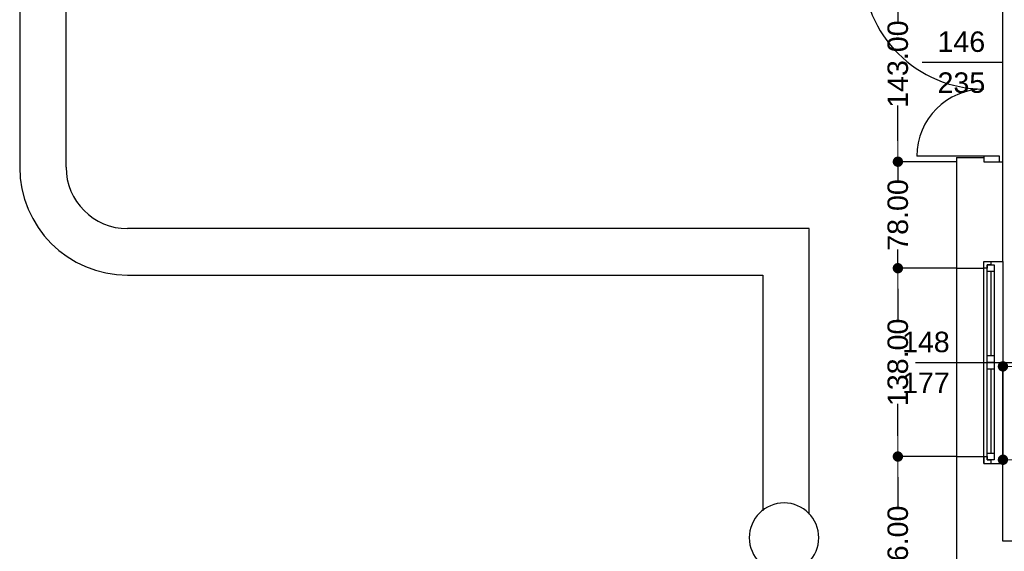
# Model space of a CAD drawing. Header units: millimetres. Extents: x -166872 to -65719, y 14266 to 44345.
# Tile 3 of 65: x -145708 to -138488, y 24395 to 28290. Entities that reach past the tile are written whole.
import ezdxf

# ---------------------------------------------------------------- set-up
doc = ezdxf.new("R2010")
doc.units = ezdxf.units.MM
doc.header["$MEASUREMENT"] = 0
doc.linetypes.add('Wipeout_Contour', pattern=[1000, 0, -1000])
for name, color, linetype in [('Drzwi', 7, 'Continuous'), ('Obiekt', 7, 'Continuous'), ('Okno', 7, 'Continuous'), ('Słup', 7, 'Continuous'), ('Wymiary', 63, 'Continuous'), ('Ściana', 7, 'Continuous')]:
    doc.layers.add(name, color=color, linetype=linetype)
doc.styles.add('Arial', font='txt')
doc.dimstyles.new('GENERATED_STYLE__1', dxfattribs={"dimtxt": 150, "dimasz": 152, "dimexe": 0.18, "dimexo": 0, "dimgap": 0.09, "dimtad": 1, "dimtih": 1, "dimtoh": 1, "dimlfac": 0.1, "dimzin": 0, "dimdsep": 46, "dimtxsty": 'Arial', "dimblk": 'ARROWHEAD_11', "dimblk1": 'ARROWHEAD_11', "dimblk2": 'ARROWHEAD_11', "dimcen": 0.09, "dimclrd": 114, "dimclre": 114, "dimclrt": 114, "dimazin": 0, "dimtfac": 1, "dimtdec": 4, "dimtmove": 0, "dimatfit": 3, "dimfxl": 1, "dimtolj": 1, "dimtzin": 0, "dimarcsym": 0})
doc.dimstyles.new('GENERATED_STYLE__2', dxfattribs={"dimtxt": 150, "dimasz": 152, "dimexe": 0.18, "dimexo": 0, "dimgap": 0.09, "dimtad": 1, "dimlfac": 0.1, "dimzin": 0, "dimdsep": 46, "dimtxsty": 'Arial', "dimblk": 'ARROWHEAD_11', "dimblk1": 'ARROWHEAD_11', "dimblk2": 'ARROWHEAD_11', "dimcen": 0.09, "dimclrd": 114, "dimclre": 114, "dimclrt": 114, "dimazin": 0, "dimtfac": 1, "dimtdec": 4, "dimtmove": 0, "dimatfit": 3, "dimfxl": 1, "dimtolj": 1, "dimtzin": 0, "dimarcsym": 0})

# ---------------------------------------------------------------- blocks, each defined once
blk = doc.blocks.new('ARROWHEAD_11')
at = {"color": 0, "linetype": 'Continuous', "lineweight": 0}
blk.add_line((0, 0), (-1, 0), dxfattribs=at)
at = {"color": 0, "linetype": 'Continuous', "lineweight": 0, "const_width": 0.25, "flags": 128}
blk.add_lwpolyline([(-0.125, 0, 1), (0.125, 0, 1)], format="xyb", close=True, dxfattribs=at)
blk = doc.blocks.new('*D5759')
at = {"layer": 'Defpoints', "color": 0}
for p in [(-135628, 30076.8), (-135628, 29859.3), (-138498, 26894.3)]:
    blk.add_point(p, dxfattribs=at)
at = {"layer": 'Wymiary', "color": 114, "lineweight": -2}
for p, q in [((-138498, 26894.3), (-138498, 30077)), ((-138346, 30076.8), (-135780, 30076.8)), ((-135628, 29859.3), (-135628, 30077))]:
    blk.add_line(p, q, dxfattribs=at)
at = {"layer": 'Wymiary', "color": 114, "lineweight": -2, "xscale": 152, "yscale": 152, "zscale": 152, "rotation": 180}
blk.add_blockref('ARROWHEAD_11', (-138498, 30076.8), dxfattribs=at)
at = {"layer": 'Wymiary', "color": 114, "lineweight": -2, "xscale": 152, "yscale": 152, "zscale": 152}
blk.add_blockref('ARROWHEAD_11', (-135628, 30076.8), dxfattribs=at)
at = {"layer": 'Wymiary', "color": 114, "lineweight": 13, "insert": (-137063, 30153.5), "char_height": 150, "attachment_point": 5, "style": 'Arial'}
blk.add_mtext('\\A1;287.00', dxfattribs=at)
blk = doc.blocks.new('*D5779')
at = {"layer": 'Defpoints', "color": 0}
for p in [(-139268.4, 25089.3), (-138838, 25089.3), (-138838, 23729.3)]:
    blk.add_point(p, dxfattribs=at)
at = {"layer": 'Wymiary', "color": 114, "lineweight": -2}
for p, q in [((-138838, 25089.3), (-139268.6, 25089.3)), ((-139268.4, 24937.3), (-139268.4, 24713.4)), ((-139268.4, 23881.3), (-139268.4, 24105.2)), ((-138838, 23729.3), (-139268.6, 23729.3))]:
    blk.add_line(p, q, dxfattribs=at)
at = {"layer": 'Wymiary', "color": 114, "lineweight": -2, "xscale": 152, "yscale": 152, "zscale": 152}
for p, rotation in [((-139268.4, 25089.3), 90), ((-139268.4, 23729.3), 270)]:
    blk.add_blockref('ARROWHEAD_11', p, dxfattribs=dict(at, rotation=rotation))
at = {"layer": 'Wymiary', "color": 114, "lineweight": 13, "insert": (-139268.4, 24409.3), "char_height": 150, "attachment_point": 5, "rotation": 90, "style": 'Arial'}
blk.add_mtext('\\A1;136.00', dxfattribs=at)
blk = doc.blocks.new('*D5780')
at = {"layer": 'Defpoints', "color": 0}
for p in [(-139268.4, 26469.3), (-138838, 26469.3), (-138838, 25089.3)]:
    blk.add_point(p, dxfattribs=at)
at = {"layer": 'Wymiary', "color": 114, "lineweight": -2}
for p, q in [((-138838, 26469.3), (-139268.6, 26469.3)), ((-139268.4, 26317.3), (-139268.4, 26083.4)), ((-139268.4, 25241.3), (-139268.4, 25475.1)), ((-138838, 25089.3), (-139268.6, 25089.3))]:
    blk.add_line(p, q, dxfattribs=at)
at = {"layer": 'Wymiary', "color": 114, "lineweight": -2, "xscale": 152, "yscale": 152, "zscale": 152}
for p, rotation in [((-139268.4, 26469.3), 90), ((-139268.4, 25089.3), 270)]:
    blk.add_blockref('ARROWHEAD_11', p, dxfattribs=dict(at, rotation=rotation))
at = {"layer": 'Wymiary', "color": 114, "lineweight": 13, "insert": (-139268.4, 25779.3), "char_height": 150, "attachment_point": 5, "rotation": 90, "style": 'Arial'}
blk.add_mtext('\\A1;138.00', dxfattribs=at)
blk = doc.blocks.new('*D5781')
at = {"layer": 'Defpoints', "color": 0}
for p in [(-139268.4, 27249.3), (-138838, 27249.3), (-138838, 26469.3)]:
    blk.add_point(p, dxfattribs=at)
at = {"layer": 'Wymiary', "color": 114, "lineweight": -2}
for p, q in [((-139268.4, 27401.3), (-139268.4, 27553.3)), ((-138838, 27249.3), (-139268.6, 27249.3)), ((-139268.4, 27249.3), (-139268.4, 27111.6)), ((-139268.4, 26469.3), (-139268.4, 26607)), ((-138838, 26469.3), (-139268.6, 26469.3)), ((-139268.4, 26317.3), (-139268.4, 26165.3))]:
    blk.add_line(p, q, dxfattribs=at)
at = {"layer": 'Wymiary', "color": 114, "lineweight": -2, "xscale": 152, "yscale": 152, "zscale": 152}
for p, rotation in [((-139268.4, 27249.3), 270), ((-139268.4, 26469.3), 90)]:
    blk.add_blockref('ARROWHEAD_11', p, dxfattribs=dict(at, rotation=rotation))
at = {"layer": 'Wymiary', "color": 114, "lineweight": 13, "insert": (-139268.4, 26859.3), "char_height": 150, "attachment_point": 5, "rotation": 90, "style": 'Arial'}
blk.add_mtext('\\A1;78.00', dxfattribs=at)
blk = doc.blocks.new('*D5782')
at = {"layer": 'Defpoints', "color": 0}
for p in [(-139268.4, 28679.3), (-138838, 28679.3), (-138838, 27249.3)]:
    blk.add_point(p, dxfattribs=at)
at = {"layer": 'Wymiary', "color": 114, "lineweight": -2}
for p, q in [((-138838, 28679.3), (-139268.6, 28679.3)), ((-139268.4, 28527.3), (-139268.4, 28268.4)), ((-139268.4, 27401.3), (-139268.4, 27660.1)), ((-138838, 27249.3), (-139268.6, 27249.3))]:
    blk.add_line(p, q, dxfattribs=at)
at = {"layer": 'Wymiary', "color": 114, "lineweight": -2, "xscale": 152, "yscale": 152, "zscale": 152}
for p, rotation in [((-139268.4, 28679.3), 90), ((-139268.4, 27249.3), 270)]:
    blk.add_blockref('ARROWHEAD_11', p, dxfattribs=dict(at, rotation=rotation))
at = {"layer": 'Wymiary', "color": 114, "lineweight": 13, "insert": (-139268.4, 27964.3), "char_height": 150, "attachment_point": 5, "rotation": 90, "style": 'Arial'}
blk.add_mtext('\\A1;143.00', dxfattribs=at)
blk = doc.blocks.new('*D5787')
at = {"layer": 'Defpoints', "color": 0}
for p in [(-135628, 27054.3), (-135628, 25749.8), (-138498, 24469.3)]:
    blk.add_point(p, dxfattribs=at)
at = {"layer": 'Wymiary', "color": 114, "lineweight": -2}
for p, q in [((-135628, 27054.3), (-135628, 25749.6)), ((-138498, 24469.3), (-138498, 25750)), ((-138346, 25749.8), (-135780, 25749.8))]:
    blk.add_line(p, q, dxfattribs=at)
at = {"layer": 'Wymiary', "color": 114, "lineweight": -2, "xscale": 152, "yscale": 152, "zscale": 152, "rotation": 180}
blk.add_blockref('ARROWHEAD_11', (-138498, 25749.8), dxfattribs=at)
at = {"layer": 'Wymiary', "color": 114, "lineweight": -2, "xscale": 152, "yscale": 152, "zscale": 152}
blk.add_blockref('ARROWHEAD_11', (-135628, 25749.8), dxfattribs=at)
at = {"layer": 'Wymiary', "color": 114, "lineweight": 13, "insert": (-137176.8, 25826.5), "char_height": 150, "attachment_point": 5, "style": 'Arial'}
blk.add_mtext('\\A1;287.00', dxfattribs=at)
blk = doc.blocks.new('*D5790')
at = {"layer": 'Defpoints', "color": 0}
for p in [(-136578, 25065.8), (-136578, 24819.3), (-138498, 24469.3)]:
    blk.add_point(p, dxfattribs=at)
at = {"layer": 'Wymiary', "color": 114, "lineweight": -2}
for p, q in [((-138498, 24469.3), (-138498, 25066)), ((-138346, 25065.8), (-136730, 25065.8)), ((-136578, 24819.3), (-136578, 25066))]:
    blk.add_line(p, q, dxfattribs=at)
at = {"layer": 'Wymiary', "color": 114, "lineweight": -2, "xscale": 152, "yscale": 152, "zscale": 152, "rotation": 180}
blk.add_blockref('ARROWHEAD_11', (-138498, 25065.8), dxfattribs=at)
at = {"layer": 'Wymiary', "color": 114, "lineweight": -2, "xscale": 152, "yscale": 152, "zscale": 152}
blk.add_blockref('ARROWHEAD_11', (-136578, 25065.8), dxfattribs=at)
at = {"layer": 'Wymiary', "color": 114, "lineweight": 13, "insert": (-137538, 25142.5), "char_height": 150, "attachment_point": 5, "style": 'Arial'}
blk.add_mtext('\\A1;192.00', dxfattribs=at)
blk = doc.blocks.new('*D6291')
at = {"layer": 'Defpoints', "color": 0}
for p in [(-158316.1, 31570.2), (-140517.4, 16849.6), (-141048, 16268.2)]:
    blk.add_point(p, dxfattribs=at)
at = {"layer": 'Wymiary', "color": 114, "lineweight": -2}
for p, q in [((-158316.1, 31570.2), (-157557, 32402)), ((-157444.9, 32299.4), (-149204.1, 24778)), ((-140629.6, 16952.1), (-148870.4, 24473.4)), ((-141048, 16268.2), (-140517.2, 16849.7))]:
    blk.add_line(p, q, dxfattribs=at)
at = {"layer": 'Wymiary', "color": 114, "lineweight": -2, "xscale": 152, "yscale": 152, "zscale": 152}
for p, rotation in [((-157557.1, 32401.8), 137.6132114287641), ((-140517.4, 16849.6), 317.6132114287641)]:
    blk.add_blockref('ARROWHEAD_11', p, dxfattribs=dict(at, rotation=rotation))
at = {"layer": 'Wymiary', "color": 114, "lineweight": 13, "insert": (-149037.2, 24625.7), "char_height": 150, "attachment_point": 5, "rotation": 317.61321, "style": 'Arial'}
blk.add_mtext('\\A1;2305', dxfattribs=at)
blk = doc.blocks.new('*D6293')
at = {"layer": 'Defpoints', "color": 0}
for p in [(-159768.9, 29978.5), (-141548, 16183.2), (-143263.2, 14304)]:
    blk.add_point(p, dxfattribs=at)
at = {"layer": 'Wymiary', "color": 114, "lineweight": -2}
for p, q in [((-159768.9, 29978.5), (-160072.6, 29645.8)), ((-159960.2, 29543.4), (-151834.2, 22126.8)), ((-143375.4, 14406.4), (-151501.4, 21823)), ((-141548, 16183.2), (-143263.3, 14303.8))]:
    blk.add_line(p, q, dxfattribs=at)
at = {"layer": 'Wymiary', "color": 114, "lineweight": -2, "yscale": 152, "zscale": 152}
for p, xscale, rotation in [((-160072.5, 29645.9), 152.0000000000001, 137.6132114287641), ((-143263.2, 14304), 152, 317.6132114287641)]:
    blk.add_blockref('ARROWHEAD_11', p, dxfattribs=dict(at, xscale=xscale, rotation=rotation))
at = {"layer": 'Wymiary', "color": 114, "lineweight": 13, "insert": (-151667.8, 21974.9), "char_height": 150, "attachment_point": 5, "rotation": 317.61321, "style": 'Arial'}
blk.add_mtext('\\A1;2296', dxfattribs=at)

msp = doc.modelspace()

# ---------------------------------------------------------------- linework, layer by layer
at = {"layer": 'Drzwi'}
for p, q in [((-138638.018, 27289.281), (-139130.018, 27289.281)), ((-138523.018, 27289.281), (-138638.018, 27289.281)), ((-138638.018, 27289.281), (-138638.018, 27249.281)), ((-138638.018, 27279.281), (-138638.018, 27249.281)), ((-138638.018, 27249.281), (-138523.018, 27249.281)), ((-138638.018, 27249.281), (-138523.018, 27249.281)), ((-138523.018, 27249.281), (-138523.018, 27289.281))]:
    msp.add_line(p, q, dxfattribs=at)
for centre, radius, start, end in [((-138638.018, 28669.281), 888, 180, 270), ((-138638.018, 27289.281), 492, 90, 180)]:
    msp.add_arc(centre, radius, start, end, dxfattribs=at)
at = {"layer": 'Obiekt'}
for p, q in [((-139089.397, 27979.281), (-138498.018, 27979.281)), ((-139138.018, 25779.281), (-138398.018, 25779.281))]:
    msp.add_line(p, q, dxfattribs=at)
at = {"layer": 'Okno'}
for p, q in [((-138638.018, 26469.281), (-138638.018, 26519.281)), ((-138638.018, 26519.281), (-138588.018, 26519.281)), ((-138638.018, 26469.281), (-138638.018, 26519.281)), ((-138588.018, 26519.281), (-138588.018, 26494.281)), ((-138498.018, 26519.281), (-138498.018, 25039.281)), ((-138838.018, 26469.281), (-138838.018, 25089.281)), ((-138613.018, 26469.281), (-138638.018, 26469.281)), ((-138638.018, 25779.281), (-138638.018, 26469.281)), ((-138588.018, 26494.281), (-138613.018, 26494.281)), ((-138613.018, 26494.281), (-138613.018, 26469.281)), ((-138613.018, 26444.281), (-138613.018, 26494.281)), ((-138613.018, 26494.281), (-138563.018, 26494.281)), ((-138563.018, 26444.281), (-138613.018, 26444.281)), ((-138613.018, 25829.281), (-138613.018, 26444.281)), ((-138588.018, 26444.281), (-138588.018, 25829.281)), ((-138563.018, 26494.281), (-138563.018, 26444.281)), ((-138563.018, 26444.281), (-138563.018, 25829.281)), ((-138563.018, 26444.281), (-138563.018, 25829.281)), ((-138638.018, 25089.281), (-138638.018, 25779.281)), ((-138613.018, 25779.281), (-138613.018, 25829.281)), ((-138613.018, 25829.281), (-138563.018, 25829.281)), ((-138563.018, 25779.281), (-138613.018, 25779.281)), ((-138613.018, 25729.281), (-138613.018, 25779.281)), ((-138613.018, 25779.281), (-138563.018, 25779.281)), ((-138563.018, 25829.281), (-138563.018, 25779.281)), ((-138563.018, 25779.281), (-138563.018, 25729.281)), ((-138563.018, 25729.281), (-138613.018, 25729.281)), ((-138613.018, 25114.281), (-138613.018, 25729.281)), ((-138588.018, 25729.281), (-138588.018, 25114.281)), ((-138563.018, 25729.281), (-138563.018, 25114.281)), ((-138563.018, 25729.281), (-138563.018, 25114.281)), ((-138638.018, 25039.281), (-138638.018, 25089.281)), ((-138638.018, 25089.281), (-138613.018, 25089.281)), ((-138638.018, 25089.281), (-138638.018, 25039.281)), ((-138613.018, 25064.281), (-138613.018, 25114.281)), ((-138613.018, 25114.281), (-138563.018, 25114.281)), ((-138613.018, 25089.281), (-138613.018, 25064.281)), ((-138613.018, 25064.281), (-138588.018, 25064.281)), ((-138563.018, 25064.281), (-138613.018, 25064.281)), ((-138588.018, 25064.281), (-138588.018, 25039.281)), ((-138563.018, 25114.281), (-138563.018, 25064.281)), ((-138638.018, 25039.281), (-138588.018, 25039.281))]:
    msp.add_line(p, q, dxfattribs=at)
at = {"layer": 'Słup'}
msp.add_arc((-140103.018, 24494.281), 255, 180, 0, dxfattribs=at)
at = {"layer": 'Ściana'}
for p, q in [((-138838.018, 27279.281), (-138638.018, 27279.281)), ((-138638.018, 27279.281), (-138638.018, 27249.281)), ((-138638.018, 27249.281), (-138523.018, 27249.281)), ((-138523.018, 27249.281), (-138498.018, 27249.281)), ((-138638.018, 26469.281), (-138638.018, 26519.281)), ((-138638.018, 26519.281), (-138588.018, 26519.281)), ((-138588.018, 26519.281), (-138498.018, 26519.281)), ((-138838.018, 26469.281), (-138638.018, 26469.281)), ((-138838.018, 25089.281), (-138638.018, 25089.281)), ((-138638.018, 25089.281), (-138638.018, 25039.281)), ((-138638.018, 25039.281), (-138588.018, 25039.281)), ((-138588.018, 25039.281), (-138498.018, 25039.281))]:
    msp.add_line(p, q, dxfattribs=at)
at = {"layer": 'Ściana', "flags": 128}
for points in [[(-138838.018, 27279.281), (-138838.018, 26469.281)], [(-138498.018, 26519.281), (-138498.018, 27249.281)], [(-138838.018, 25089.281), (-138838.018, 23729.32)], [(-138498.018, 24469.281), (-138498.018, 25039.281)], [(-138248.018, 24469.281), (-138498.018, 24469.281)]]:
    msp.add_lwpolyline(points, dxfattribs=at)

# ---------------------------------------------------------------- texts
at = {"layer": 'Obiekt', "char_height": 150, "attachment_point": 7, "style": 'Arial'}
for s, insert in [('\\A1;{\\fArial|b0|i0|c238|p38;146}', (-138977.845, 28051.813)), ('\\A1;{\\fArial|b0|i0|c238|p38;235}', (-138977.845, 27751.71)), ('\\A1;{\\fArial|b0|i0|c238|p38;148}', (-139238.018, 25851.813)), ('\\A1;{\\fArial|b0|i0|c238|p38;177}', (-139238.018, 25554.281))]:
    msp.add_mtext(s, dxfattribs=dict(at, insert=insert))

# ---------------------------------------------------------------- dimensions: what is measured, and where the dimension line sits
at = {"layer": 'Wymiary', "lineweight": 13}
for base, p1, p2, picture, middle in [((-135628.018, 30076.803), (-138498.018, 26894.301), (-135628.018, 29859.281), '*D5759', (-137063.018, 30076.803)), ((-135628.018, 25749.803), (-138498.018, 24469.281), (-135628.018, 27054.281), '*D5787', (-137176.847, 25749.803)), ((-136578.018, 25065.836), (-138498.018, 24469.281), (-136578.018, 24819.281), '*D5790', (-137538.018, 25065.836))]:
    dim = msp.add_linear_dim(base=base, p1=p1, p2=p2, dimstyle='GENERATED_STYLE__1', dxfattribs=at)
    dim.commit()
    dim.dimension.update_dxf_attribs({"geometry": picture, "text_midpoint": middle, "dimtype": 128})
for base, p1, p2, picture, middle in [((-139268.388, 28679.281), (-138838.018, 27249.281), (-138838.018, 28679.281), '*D5782', (-139268.388, 27964.281)), ((-139268.388, 27249.281), (-138838.018, 26469.281), (-138838.018, 27249.281), '*D5781', (-139268.388, 26859.281)), ((-139268.388, 26469.281), (-138838.018, 25089.281), (-138838.018, 26469.281), '*D5780', (-139268.388, 25779.281)), ((-139268.388, 25089.281), (-138838.018, 23729.32), (-138838.018, 25089.281), '*D5779', (-139268.388, 24409.301))]:
    dim = msp.add_linear_dim(base=base, p1=p1, p2=p2, angle=90, dimstyle='GENERATED_STYLE__2', dxfattribs=at)
    dim.commit()
    dim.dimension.update_dxf_attribs({"geometry": picture, "text_midpoint": middle, "dimtype": 128, "text_rotation": 90})

# ---------------------------------------------------------------- wipeouts: each hides what was drawn before it
at = {"linetype": 'Wipeout_Contour', "lineweight": 0, "ltscale": 593924.596959}
msp.add_wipeout([(-145368.018, 27209.281), (-145368.018, 31475.084), (-145708.018, 31475.084), (-145708.018, 27209.281)], dxfattribs=at).dxf.layer = 'Ściana'
at = {"linetype": 'Wipeout_Contour', "lineweight": 0, "ltscale": 1138560.620533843}
msp.add_wipeout([(-140258.019, 26419.281), (-140258.019, 24691.506), (-140200.603, 24729.87), (-140103.018, 24749.281), (-140005.434, 24729.87), (-139922.706, 24674.594), (-139918.019, 24667.578), (-139918.019, 26759.281)], dxfattribs=at).dxf.layer = 'Ściana'

# ---------------------------------------------------------------- next in the draw order: linework, layer by layer
at = {"layer": 'Słup'}
msp.add_arc((-140103.018, 24494.281), 255, 0, 180, dxfattribs=at)
at = {"layer": 'Ściana', "flags": 128}
for points in [[(-145708.018, 31475.084), (-145708.018, 27209.281)], [(-145368.018, 27209.281), (-145368.018, 31475.084)], [(-139918.019, 24667.578), (-139918.019, 26759.281)], [(-140258.019, 26419.281), (-140258.019, 24691.506)]]:
    msp.add_lwpolyline(points, dxfattribs=at)

# ---------------------------------------------------------------- next in the draw order: wipeouts: each hides what was drawn before it
at = {"linetype": 'Wipeout_Contour', "lineweight": 0, "ltscale": 579852.752285}
msp.add_wipeout([(-139918.019, 26759.281), (-144918.018, 26759.281), (-144918.018, 26419.281), (-140258.019, 26419.281)], dxfattribs=at).dxf.layer = 'Ściana'

# ---------------------------------------------------------------- next in the draw order: linework, layer by layer
at = {"layer": 'Ściana', "flags": 128}
for points in [[(-139918.019, 26759.281), (-144918.018, 26759.281)], [(-144918.018, 26419.281), (-140258.019, 26419.281)]]:
    msp.add_lwpolyline(points, dxfattribs=at)
at = {"layer": 'Ściana'}
for radius in [790, 450]:
    msp.add_arc((-144918.018, 27209.281), radius, 180, 270, dxfattribs=at)

# ---------------------------------------------------------------- next in the draw order: wipeouts: each hides what was drawn before it
at = {"linetype": 'Wipeout_Contour', "lineweight": 0, "ltscale": 607166.035842}
msp.add_wipeout([(-158350.649, 31532.41), (-141547.974, 16183.2), (-141047.974, 16268.222), (-158080.996, 31827.854)], dxfattribs=at).dxf.layer = 'Ściana'

# ---------------------------------------------------------------- next in the draw order: dimensions: what is measured, and where the dimension line sits
at = {"layer": 'Wymiary', "lineweight": 13}
for base, p1, p2, text, picture, middle in [((-140517.362, 16849.586), (-158316.132, 31570.228), (-141047.974, 16268.222), '2305', '*D6291', (-149037.246, 24625.707)), ((-143263.156, 14303.966), (-159768.887, 29978.522), (-141547.974, 16183.2), '2296', '*D6293', (-151667.82, 21974.926))]:
    dim = msp.add_linear_dim(base=base, p1=p1, p2=p2, angle=317.6132114, text=text, dimstyle='GENERATED_STYLE__2', dxfattribs=at)
    dim.commit()
    dim.dimension.update_dxf_attribs({"geometry": picture, "text_midpoint": middle, "dimtype": 128, "text_rotation": 317.6132114})

doc.saveas('drawing.dxf')
